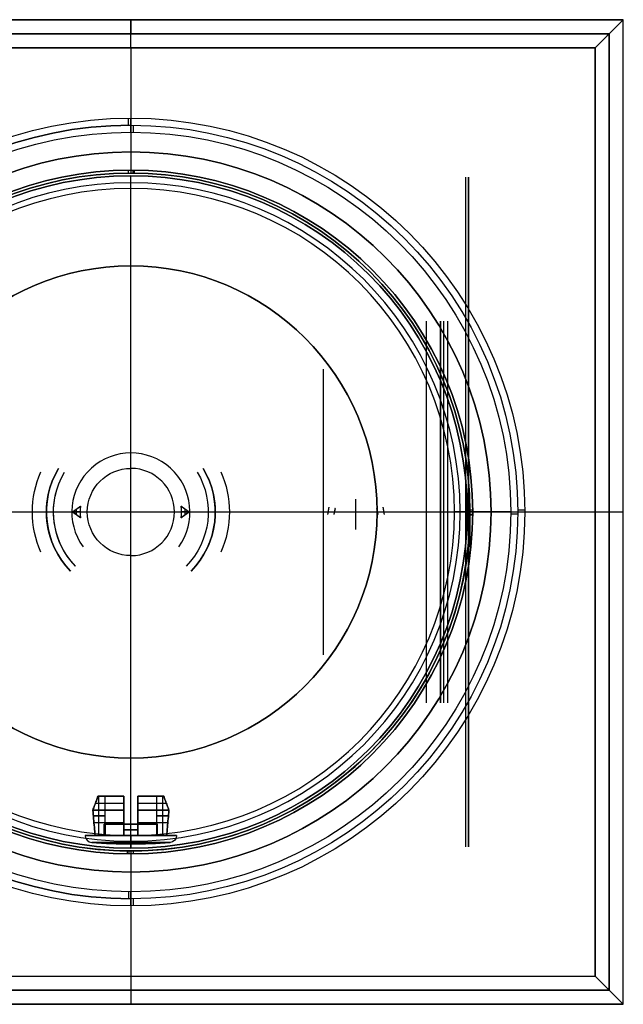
# Model space of a CAD drawing. Header units: centimetres. Extents: x -13.3 to 11.8, y -20.4 to 19.5.
# Tile 17 of 17: x 7.5 to 11.8, y -3.5 to 3.5. Entities that reach past the tile are written whole.
import ezdxf

# ---------------------------------------------------------------- set-up
doc = ezdxf.new("R2010")
doc.units = ezdxf.units.CM
doc.layers.add('Default', color=7, linetype='Continuous', true_color=0x000000)

# ---------------------------------------------------------------- blocks, each defined once
blk = doc.blocks.new('4054CRO_AF2')
at = {"layer": 'Default'}
for p, q in [((-23.4, 51), (-17.5, 51)), ((0, 51, 23.4), (0, 51, 17.5)), ((0, 51, -17.5), (0, 51, -23.4)), ((0, 50, -17.5), (0, 51, -17.5)), ((0, 50, 17.5), (0, 51, 17.5)), ((0, 51, -23.4), (0, 50.5, -23.9)), ((0, 51, 23.4), (0, 50.5, 23.9)), ((0, 37.79999960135, 23.9), (0, 50.5, 23.9)), ((0, 37.79999960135, -23.9), (0, 50.5, -23.9)), ((17.5, 51), (23.4, 51)), ((-23, 50), (-17.5, 50)), ((0, 50, 23), (0, 50, 17.5)), ((0, 50, -17.50000000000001), (0, 50, -23)), ((0, 37.79999960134, -23), (0, 50, -23)), ((0, 37.79999960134, 23), (0, 50, 23)), ((17.50000000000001, 50), (23, 50)), ((-23, 37.79999959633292), (-23.9, 37.79999959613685)), ((0, 37.79999960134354, 23.9), (0, 37.79999960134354, 23)), ((0, 37.79999960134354, -23), (0, 37.79999960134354, -23.90000000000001)), ((23.90000000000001, 37.79999960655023), (23, 37.79999960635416))]:
    blk.add_line(p, q, dxfattribs=at)
at = {"layer": 'Default', "extrusion": (0, -1, 0)}
for centre, radius, start, end in [((0, 0, -50.5), 23.9, 0, 180), ((0, 0, -50.5), 23.9, 180, 0), ((0, 0, -51), 17.5, 180, 0), ((0, 0, -51), 17.5, 7.016709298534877e-15, 180), ((-1.77635683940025e-15, 0, -37.79999960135), 23.9, 7.016709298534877e-15, 180), ((1.77635683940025e-15, 0, -37.79999960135), 23.9, 180, 0)]:
    blk.add_arc(centre, radius, start, end, dxfattribs=at)
at = {"layer": 'Default', "extrusion": (0, 1, 0)}
for centre, radius, start, end in [((1.77635683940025e-15, 0, 51), 23.4, 180, 0), ((-1.77635683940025e-15, 0, 51), 23.4, 7.016709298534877e-15, 180), ((0, 0, 50.5), 17.5, 180, 0), ((0, 0, 50.5), 17.5, 0, 180), ((0, 0, 50), 23, 180, 0), ((0, 0, 50), 23, 0, 180), ((0, 0, 50), 17.5, 180, 0), ((0, 0, 50), 17.5, 0, 180), ((0, 0, 44.149999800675), 23.9, 0, 180), ((0, 0, 44.149999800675), 23.9, 180, 0), ((0, 0, 43.89999980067), 23, 180, 0), ((0, 0, 43.89999980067), 23, 0, 180), ((0, 0, 37.79999960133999), 23, 180, 0), ((0, 0, 37.79999960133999), 23, 7.016709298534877e-15, 180)]:
    blk.add_arc(centre, radius, start, end, dxfattribs=at)
at = {"layer": 'Default'}
for points in [[(-23.9, 50.5), (-23.65, 50.75), (-23.4, 51)], [(-23.9, 50.5), (-23.9, 44.149999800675), (-23.9, 37.79999960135)], [(-17.5, 50), (-17.5, 50.5), (-17.5, 51)], [(17.5, 51), (17.5, 50.5), (17.5, 50)], [(23.4, 51), (23.65, 50.75), (23.9, 50.5)], [(23.9, 37.79999960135), (23.9, 44.149999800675), (23.9, 50.5)], [(-23, 37.79999960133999), (-23, 43.89999980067), (-23, 50)], [(23, 50), (23, 43.89999980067), (23, 37.79999960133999)]]:
    blk.add_open_spline(points, degree=2, dxfattribs=at)
blk = doc.blocks.new('A1804_AF2_ASM')
at = {"layer": 'Default', "rotation": 90}
blk.add_blockref('4054CRO_AF2', (-11.60000039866, 0), dxfattribs=at)
blk = doc.blocks.new('4322F48CRO_AF0')
at = {"layer": 'Default'}
for p, q in [((35, 35, 2.5), (-35, 35, 2.5)), ((0, 35), (0, 34)), ((0, 35), (0, 35, 5)), ((35, -35, 2.5), (35, 35, 2.5)), ((34, 34, 2.5), (-34, 34, 2.5)), ((0, 34), (0, 34, 5)), ((34, -34, 2.5), (34, 34, 2.5)), ((0, 33, 7), (0, 24.3, 7)), ((0, 33, 6), (0, 28, 6)), ((0, 27, 2), (0, 24.3, 2)), ((0, 25.6, 6), (0, 24.30000000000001, 6)), ((0, 25.6, 3.5), (0, 24.3, 3.5)), ((0, 24.1, 6.8), (0, 24.1, 6.2)), ((24.1, 0, 3.3), (24.1, 0, 2.2)), ((24.3, 0, 7), (33, 0, 7)), ((24.30000000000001, 0, 6), (25.6, 0, 6)), ((25.6, 0, 3.5), (24.3, 0, 3.5)), ((27, 0, 2), (24.3, 0, 2)), ((25.6, 0, 6), (25.6, 0, 3.5)), ((27.5, 0, 5.5), (27.5, 0, 2.5)), ((28, 0, 6), (33, 0, 6)), ((34.00000000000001, 0), (35.00000000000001, 0)), ((34, 0), (34, 0, 5)), ((35, 0), (35, 0, 5)), ((0, -24.1, 6.8), (0, -24.1, 6.2)), ((0, -24.3, 7), (0, -33, 7)), ((0, -24.3, 6), (0, -25.6, 6)), ((0, -24.3, 3.5), (0, -25.60000000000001, 3.5)), ((0, -24.3, 2), (0, -27, 2)), ((0, -28, 6), (0, -33, 6)), ((-34, -34, 2.5), (34, -34, 2.5)), ((0, -34.00000000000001), (0, -35.00000000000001)), ((0, -34), (0, -34, 5)), ((-35, -35, 2.5), (35, -35, 2.5)), ((0, -35), (0, -35, 5))]:
    blk.add_line(p, q, dxfattribs=at)
at = {"layer": 'Default', "extrusion": (-1, 0, 0)}
for centre, radius, start, end in [((-33, 5), 2, 90, 180), ((-33, 5), 1, 90, 180), ((-28, 5.5), 0.5, 0, 90), ((-24.3, 2.199999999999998), 0.2000000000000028, 270.000000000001, 5.088887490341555e-13), ((24.3, 2.199999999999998), 0.2000000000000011, 179.9999999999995, 269.999999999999), ((28, 5.5), 0.5, 90, 180)]:
    blk.add_arc(centre, radius, start, end, dxfattribs=at)
at = {"layer": 'Default', "extrusion": (0, 0, -1)}
for centre, radius, start, end in [((0, 0, -6), 28, 270, 90), ((0, 0, -6), 28, 90, 270), ((0, 0, -5.5), 27.5, 270, 90), ((0, 0, -4), 27.5, 270, 89.99999999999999), ((0, 0, -2.5), 27.5, 90.00000000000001, 270), ((0, 0, -5.5), 27.5, 90, 270), ((0, 0, -4), 27.5, 90, 270), ((0, 0, -2), 27, 270, 90), ((0, 0, -2), 27, 90.00000000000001, 270), ((0, 0, -4.75), 25.6, 270, 89.99999999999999), ((0, 0, -4.75), 25.6, 90, 270), ((1.427736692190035e-58, 1.121038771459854e-44, -7), 24.3, 7.016709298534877e-15, 180), ((-5.215074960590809e-31, 1.242455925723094e-29, -5.999999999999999), 24.3, 0, 180), ((-2.242077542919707e-44, -6.776286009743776e-58, -2), 24.3, 270, 90), ((1.032865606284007e-61, 0, -6.8), 24.1, 7.016709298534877e-15, 180), ((0, 0, -3.3), 24.1, 270, 90), ((0, 0, -6.5), 24.1, 0, 180), ((0, 0, -2.75), 24.1, 270, 89.99999999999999), ((2.242077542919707e-44, 2.560911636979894e-58, -2), 24.3, 90.00000000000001, 270), ((0, 0, -3.3), 24.1, 90.00000000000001, 270), ((0, 0, -2.75), 24.1, 90, 270), ((-8.614906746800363e-59, -5.605193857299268e-45, -7), 24.3, 180, 1.321621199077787e-44), ((-4.810139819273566e-31, 8.67746995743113e-30, -5.999999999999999), 24.3, 180, 359.9999999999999), ((0, 0, -6.8), 24.1, 180, 0), ((0, 0, -6.5), 24.1, 180, 0)]:
    blk.add_arc(centre, radius, start, end, dxfattribs=at)
at = {"layer": 'Default'}
for centre, radius, start, end in [((0, 0, 2.5), 27.5, 90, 270), ((0, 0, 3.5), 25.6, 90, 270), ((0, 0, 6), 25.6, 90.00000000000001, 270), ((0, 0, 6), 25.6, 270, 90), ((0, 0, 3.5), 25.6, 270, 90), ((-9.183549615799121e-41, 6.606293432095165e-51, 3.5), 24.3, 90.00000000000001, 270), ((-2.033682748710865e-31, 1.183291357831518e-29, 6.2), 24.1, 3.947785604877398e-14, 180), ((0, 2.582164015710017e-62, 2.2), 24.1, 90.00000000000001, 270), ((0, -6.749128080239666e-51, 3.5), 24.3, 270, 90), ((0, -1.032865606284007e-61, 2.2), 24.1, 270, 90), ((-1.69483077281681e-31, -1.424880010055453e-29, 6.2), 24.1, 180, 2.544443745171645e-14)]:
    blk.add_arc(centre, radius, start, end, dxfattribs=at)
at = {"layer": 'Default', "extrusion": (-0.9999825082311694, -0.005914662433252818, 0)}
blk.add_arc((-28, 5.5), 0.5, 0, 90, dxfattribs=at)
at = {"layer": 'Default', "extrusion": (1, 0, 0)}
for centre, radius, start, end in [((27, 2.5), 0.5, 270, 0), ((24.3, 3.300000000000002), 0.1999999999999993, 90, 180.0000000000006), ((-24.3, 3.300000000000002), 0.1999999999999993, 359.9999999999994, 90), ((-27, 2.5), 0.5, 180, 270), ((-33, 5), 1, 90, 180), ((-33, 5), 2, 90, 180)]:
    blk.add_arc(centre, radius, start, end, dxfattribs=at)
at = {"layer": 'Default', "extrusion": (-0.999983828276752, 0.005687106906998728, 0)}
blk.add_arc((-27.00000000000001, 2.5), 0.5, 180, 270, dxfattribs=at)
at = {"layer": 'Default', "extrusion": (-0.9999772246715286, -0.006749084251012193, 0)}
blk.add_arc((-24.3, 6.8), 0.2, 0, 90, dxfattribs=at)
at = {"layer": 'Default', "extrusion": (-0.9999789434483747, 0.006489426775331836, 0)}
blk.add_arc((-24.3, 3.3), 0.2, 0, 90, dxfattribs=at)
at = {"layer": 'Default', "extrusion": (-0.9999540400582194, 0.009587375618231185, 0)}
for centre in [(-24.3, 6.2), (-24.3, 2.2)]:
    blk.add_arc(centre, 0.2, 270, 0, dxfattribs=at)
at = {"layer": 'Default', "extrusion": (-0.006749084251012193, 0.9999772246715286, 0)}
blk.add_arc((-24.3, 6.8), 0.2, 0, 90, dxfattribs=at)
at = {"layer": 'Default', "extrusion": (0, 1, 0)}
for centre, radius, start, end in [((-24.3, 6.199999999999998), 0.2000000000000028, 270.000000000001, 5.088887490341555e-13), ((-33, 5), 2, 90, 180), ((-24.3, 6.800000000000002), 0.2000000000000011, 359.9999999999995, 89.99999999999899), ((-33, 5), 1, 90, 180)]:
    blk.add_arc(centre, radius, start, end, dxfattribs=at)
at = {"layer": 'Default', "extrusion": (-0.005914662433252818, 0.9999825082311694, 0)}
blk.add_arc((-28, 5.5), 0.5, 0, 90, dxfattribs=at)
at = {"layer": 'Default', "extrusion": (0.009587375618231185, 0.9999540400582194, 0)}
for centre in [(-24.3, 2.2), (-24.3, 6.2)]:
    blk.add_arc(centre, 0.2, 270, 0, dxfattribs=at)
at = {"layer": 'Default', "extrusion": (0.006489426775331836, 0.9999789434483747, 0)}
blk.add_arc((-24.3, 3.3), 0.2, 0, 90, dxfattribs=at)
at = {"layer": 'Default', "extrusion": (0.005687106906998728, 0.999983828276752, 0)}
blk.add_arc((-27.00000000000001, 2.5), 0.5, 180, 270, dxfattribs=at)
at = {"layer": 'Default', "extrusion": (0.9999540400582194, -0.009587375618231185, 0)}
for centre in [(-24.3, 2.2), (-24.3, 6.2)]:
    blk.add_arc(centre, 0.2, 270, 0, dxfattribs=at)
at = {"layer": 'Default', "extrusion": (0.9999789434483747, -0.006489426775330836, 0)}
blk.add_arc((-24.3, 3.3), 0.2, 0, 90, dxfattribs=at)
at = {"layer": 'Default', "extrusion": (0.9999772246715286, 0.006749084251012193, 0)}
blk.add_arc((-24.3, 6.8), 0.2, 0, 90, dxfattribs=at)
at = {"layer": 'Default', "extrusion": (0.999983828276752, -0.005687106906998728, 0)}
blk.add_arc((-27.00000000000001, 2.5), 0.5, 180, 270, dxfattribs=at)
at = {"layer": 'Default', "extrusion": (0.9999825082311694, 0.005914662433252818, 0)}
blk.add_arc((-28, 5.5), 0.5, 0, 90, dxfattribs=at)
at = {"layer": 'Default'}
for points, degree in [([(35, 35), (0, 35), (-35, 35)], 2), ([(-35, 35, 5), (0, 35, 5), (35, 35, 5)], 2), ([(33, 33, 7), (33.18545766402, 33.18545766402, 7), (33.53695488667, 33.53695488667, 6.948482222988), (33.98605833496, 33.98605833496, 6.761238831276), (34.36133848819, 34.36133848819, 6.488207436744), (34.65256787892, 34.65256787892, 6.154373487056), (34.85921671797, 34.85921671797, 5.775784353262), (34.97572108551, 34.97572108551, 5.386014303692), (35, 35, 5.126600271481), (35, 35, 5)], 3), ([(35, -35), (35, 0), (35, 35)], 2), ([(35, 35, 5), (35, 35, 2.5), (35, 35)], 2), ([(35, -35, 5), (35, 0, 5), (35, 35, 5)], 2), ([(-34, 34), (0, 34), (34, 34)], 2), ([(34, 34, 5), (0, 34, 5), (-34, 34, 5)], 2), ([(33, 33, 6), (33.1025825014, 33.1025825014, 6), (33.29710109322, 33.29710109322, 5.968420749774), (33.54311762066, 33.54311762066, 5.85364227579), (33.74640702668, 33.74640702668, 5.682331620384), (33.89401598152, 33.89401598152, 5.47155696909), (33.98235102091, 33.98235102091, 5.234807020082), (34, 34, 5.076994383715), (34, 34, 5)], 3), ([(34, 34), (34, 0), (34, -34)], 2), ([(34, -34, 5), (34, 0, 5), (34, 34, 5)], 2), ([(34, 34), (34, 34, 2.5), (34, 34, 5)], 2), ([(-33, 33, 7), (0, 33, 7), (33, 33, 7)], 2), ([(33, 33, 6), (0, 33, 6), (-33, 33, 6)], 2), ([(33, 33, 7), (33, 0, 7), (33, -33, 7)], 2), ([(33, -33, 6), (33, 0, 6), (33, 33, 6)], 2), ([(0, 27.5, 2.5), (0, 27.5, 4), (0, 27.5, 5.5)], 2), ([(0, 25.6, 3.5), (0, 25.6, 4.75), (0, 25.6, 6)], 2), ([(-1.577721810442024e-30, 24.1, 2.2), (-7.888609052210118e-31, 24.1, 2.75), (0, 24.1, 3.3)], 2), ([(24.1, 1.2916099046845e-14, 6.2), (24.1, 6.458049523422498e-15, 6.5), (24.1, 0, 6.8)], 2), ([(0, -24.1, 3.3), (1.577721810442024e-30, -24.1, 2.75), (3.155443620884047e-30, -24.1, 2.2)], 2), ([(0, -25.6, 6), (0, -25.6, 4.75), (0, -25.6, 3.5)], 2), ([(0, -27.5, 5.5), (0, -27.5, 4), (0, -27.5, 2.5)], 2), ([(-33, -33, 7), (0, -33, 7), (33, -33, 7)], 2), ([(-33, -33, 6), (0, -33, 6), (33, -33, 6)], 2), ([(33, -33, 6), (33.1025825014, -33.1025825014, 6), (33.29710109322, -33.29710109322, 5.968420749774), (33.54311762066, -33.54311762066, 5.85364227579), (33.74640702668, -33.74640702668, 5.682331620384), (33.89401598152, -33.89401598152, 5.47155696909), (33.98235102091, -33.98235102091, 5.234807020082), (34, -34, 5.076994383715), (34, -34, 5)], 3), ([(33, -33, 7), (33.18545766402, -33.18545766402, 7), (33.53695488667, -33.53695488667, 6.948482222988), (33.98605833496, -33.98605833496, 6.761238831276), (34.36133848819, -34.36133848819, 6.488207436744), (34.65256787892, -34.65256787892, 6.154373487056), (34.85921671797, -34.85921671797, 5.775784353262), (34.97572108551, -34.97572108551, 5.386014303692), (35, -35, 5.126600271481), (35, -35, 5)], 3), ([(34, -34), (0, -34), (-34, -34)], 2), ([(34, -34, 5), (0, -34, 5), (-34, -34, 5)], 2), ([(34, -34, 5), (34, -34, 2.5), (34, -34)], 2), ([(-35, -35), (0, -35), (35, -35)], 2), ([(35, -35, 5), (0, -35, 5), (-35, -35, 5)], 2), ([(35, -35), (35, -35, 2.5), (35, -35, 5)], 2)]:
    blk.add_open_spline(points, degree=degree, dxfattribs=at)
blk = doc.blocks.new('4804Z9')
at = {"layer": 'Default'}
for p, q in [((-23.8, 40), (23.80000000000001, 40)), ((0, 40, 23.8), (0, 40, -23.80000000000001)), ((-3.1, 38), (3.1, 38)), ((0, 38, 3.1), (0, 38, -3.1)), ((6.999999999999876, 38), (14.02836868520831, 38)), ((13.6955387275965, 38, 10.16000482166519), (13.6955387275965, 38, -10.16000482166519)), ((16.0000000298, 38, 1.25), (16.0000000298, 38, -0.9166669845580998)), ((17.97163131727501, 38), (21, 38)), ((-3.599999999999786, 37.5), (-4.15, 37.5)), ((-3.862870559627, 37.5, 0.2086117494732), (-3.862870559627, 37.5, -0.2086117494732)), ((4.15, 37.5), (3.599999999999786, 37.5)), ((3.862870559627, 37.5, 0.2086117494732), (3.862870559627, 37.5, -0.2086117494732)), ((14, 37.75, 0.1666660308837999), (14.08510638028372, 37.75, -0.3333339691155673)), ((14.5106382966, 37.75, -0.25), (14.42553192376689, 37.75, 0.1666660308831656)), ((17.57446813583, 37.75, 0.1666660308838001), (17.48936176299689, 37.75, -0.249999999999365)), ((17.91489362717, 37.75, -0.3333339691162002), (18.00000000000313, 37.75, 0.1666660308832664)), ((-6, 37), (-6, 26)), ((6, 37), (6, 26)), ((-4.15, 31.525), (-3.575741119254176, 31.525, -0.4172234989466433)), ((-3.575741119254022, 31.525, 0.4172234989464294), (-4.149999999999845, 31.525)), ((4.15, 31.525), (3.575741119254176, 31.525, 0.4172234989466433)), ((3.575741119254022, 31.525, -0.4172234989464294), (4.149999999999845, 31.525)), ((-4.15, 25.55), (-4.199999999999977, 25.50000000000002)), ((4.15, 25.55), (4.199999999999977, 25.50000000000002)), ((24, 20, 23.8), (24, 20, -23.799999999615)), ((22, 18.75, 13.56465996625), (22, 18.75, -13.56465997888)), ((24.05, 10.75, -0.05319148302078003), (24.05, 10.54166686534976, 0.05319148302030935)), ((24.1, 8.3541665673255), (24.1, 10.645833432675)), ((24.1, 9.5, -0.1595744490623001), (24.1, 9.5, 0.2659574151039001)), ((24.05, 8.458333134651, 0.05319148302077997), (24.05, 8.249999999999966, -0.05319148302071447)), ((24.05, 5.75, -0.3723403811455), (24.05, 5.75, 2.5)), ((24.1, 5.125), (24.1, 5.75)), ((24.05, 5.125, 2.5), (24.05, 2.62500000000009, -0.3723403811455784)), ((24.05, 3.354166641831, -0.3723403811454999), (24.05, 5.124999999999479, 1.648936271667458)), ((24.05, 5.125, 1.648936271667), (24.05, 5.125, -0.3723403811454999)), ((24, 4.2395833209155, 0.6382979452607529), (24, 4.2395833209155, -0.3723403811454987)), ((24.1, 2.949074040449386), (24.1, 3.680372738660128)), ((22.24999999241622, 0.2500000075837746, 13.56465996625), (22.24999999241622, 0.2500000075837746, -13.564660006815)), ((22.499999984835, 0), (23.8, 0))]:
    blk.add_line(p, q, dxfattribs=at)
at = {"layer": 'Default', "extrusion": (0, 0, -1)}
for centre, radius in [((-23.8, 39.8), 0.2000000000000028), ((-21, 37), 1)]:
    blk.add_arc(centre, radius, 90, 180, dxfattribs=at)
at = {"layer": 'Default', "extrusion": (0, -1, 0)}
for centre, radius, start, end in [((-1.334043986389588e-12, -5.498401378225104e-16, -38), 6.999999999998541, 155.9248324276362, 204.0751675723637), ((0, 0, -38), 3.1, 90.00000000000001, 270), ((1.334043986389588e-12, 5.498401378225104e-16, -38), 6.999999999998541, 335.9248324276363, 24.07516757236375), ((-1.268984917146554e-13, 2.220446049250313e-16, -37), 5.999999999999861, 156.1684488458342, 203.8315511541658), ((1.268984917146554e-13, -2.220446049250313e-16, -37), 5.999999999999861, 336.1684488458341, 23.83155115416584), ((0, 0, -31.5), 6, 135.5846914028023, 211.0027191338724), ((0, 0, -31.5), 6, 328.9972808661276, 44.41530859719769), ((-8.837375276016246e-14, -9.847678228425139e-14, -25.5), 5.499999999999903, 135.5846914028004, 211.0027191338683), ((0, 0, -25.5), 5.5, 135.5846914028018, 194.3703992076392), ((-4.058975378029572e-13, -5.79591930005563e-13, -25.5), 5.500000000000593, 328.9972808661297, 44.41530859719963)]:
    blk.add_arc(centre, radius, start, end, dxfattribs=at)
at = {"layer": 'Default', "extrusion": (0, 1, 0)}
for centre, radius, start, end in [((0, 0, 38), 3.1, 90, 270), ((3.169109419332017e-11, -2.775557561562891e-17, 37.5), 3.599999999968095, 353.3447260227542, 6.655273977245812), ((-3.169109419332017e-11, 2.775557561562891e-17, 37.5), 3.599999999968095, 173.3447260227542, 186.6552739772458), ((1.62980740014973e-13, 3.044786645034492e-13, 26), 5.999999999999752, 328.9972808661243, 44.41530859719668), ((-1.572075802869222e-13, 3.044231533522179e-13, 26), 5.999999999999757, 135.5846914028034, 211.0027191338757), ((0, 4.352074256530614e-14, 25.5), 4.199999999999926, 144.0000000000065, 35.99999999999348)]:
    blk.add_arc(centre, radius, start, end, dxfattribs=at)
at = {"layer": 'Default'}
for points, degree in [([(23.8, 40, 23.8), (23.8, 40), (23.8, 40, -23.8)], 2), ([(24, 39.8, 23.8), (24, 39.8), (24, 39.8, -23.8)], 2), ([(14, 38, 0.1666660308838), (14.04255319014, 38, -0.08333396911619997), (14.08510638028, 38, -0.3333339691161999)], 2), ([(14.5106382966, 38, -0.25), (14.468085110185, 38, -0.0416669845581), (14.42553192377, 38, 0.1666660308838)], 2), ([(17.57446813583, 38, 0.1666660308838), (17.531914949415, 38, -0.0416669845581), (17.489361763, 38, -0.25)], 2), ([(17.91489362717, 38, -0.3333339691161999), (17.957446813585, 38, -0.08333396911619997), (18, 38, 0.1666660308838)], 2), ([(21, 38, 13.56465996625), (21, 38), (21, 38, -13.56465996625)], 2), ([(-4.15, 37.5), (-3.862870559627, 37.5, -0.2086117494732), (-3.575741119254, 37.5, -0.4172234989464)], 2), ([(-4.15, 25.55), (-4.15, 31.525), (-4.15, 37.5)], 2), ([(-3.575741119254, 37.5, 0.4172234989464), (-3.862870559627, 37.5, 0.2086117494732), (-4.15, 37.5)], 2), ([(4.15, 37.5), (3.862870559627, 37.5, 0.2086117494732), (3.575741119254, 37.5, 0.4172234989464)], 2), ([(3.575741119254, 37.5, -0.4172234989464), (3.862870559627, 37.5, -0.2086117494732), (4.15, 37.5)], 2), ([(4.15, 25.55), (4.15, 31.525), (4.15, 37.5)], 2), ([(14, 37.5, 0.1666660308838), (14.04255319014, 37.5, -0.08333396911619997), (14.08510638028, 37.5, -0.3333339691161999)], 2), ([(14.5106382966, 37.5, -0.25), (14.468085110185, 37.5, -0.0416669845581), (14.42553192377, 37.5, 0.1666660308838)], 2), ([(17.57446813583, 37.5, 0.1666660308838), (17.531914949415, 37.5, -0.0416669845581), (17.489361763, 37.5, -0.25)], 2), ([(17.91489362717, 37.5, -0.3333339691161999), (17.957446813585, 37.5, -0.08333396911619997), (18, 37.5, 0.1666660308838)], 2), ([(22, 37, -13.56465996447), (22, 37), (22, 37, 13.56465996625)], 2), ([(-4.15, 25.55), (-4.08349572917, 25.61650427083, -0.04831818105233), (-3.95232927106, 25.7459835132, -0.1436161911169), (-3.761004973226, 25.92939601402, -0.2826214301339), (-3.63692901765, 26.0443766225, -0.3727678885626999), (-3.575741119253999, 26.1, -0.4172234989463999)], 3), ([(-3.575741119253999, 26.1, 0.4172234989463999), (-3.63685527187, 26.04444366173, 0.3728214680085), (-3.760834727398, 25.92955583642, 0.2827451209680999), (-3.952150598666, 25.74615816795, 0.1437460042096), (-4.083419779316, 25.61658022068, 0.04837336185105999), (-4.15, 25.55)], 3), ([(4.15, 25.55), (4.08349572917, 25.61650427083, 0.04831818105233), (3.95232927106, 25.7459835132, 0.1436161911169), (3.761004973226, 25.92939601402, 0.2826214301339), (3.63692901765, 26.0443766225, 0.3727678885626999), (3.575741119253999, 26.1, 0.4172234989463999)], 3), ([(3.575741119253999, 26.1, -0.4172234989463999), (3.63685527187, 26.04444366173, -0.3728214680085), (3.760834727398, 25.92955583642, -0.2827451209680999), (3.952150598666, 25.74615816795, -0.1437460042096), (4.083419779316, 25.61658022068, -0.04837336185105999), (4.15, 25.55)], 3), ([(24, 10.54166686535, 0.05319148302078), (24, 10.645833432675), (24, 10.75, -0.05319148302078)], 2), ([(24.1, 10.75, -0.05319148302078), (24.1, 10.645833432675), (24.1, 10.54166686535, 0.05319148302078)], 2), ([(24, 8.25, -0.05319148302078), (24, 8.3541665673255), (24, 8.458333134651, 0.05319148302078)], 2), ([(24.1, 8.458333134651, 0.05319148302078), (24.1, 8.3541665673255), (24.1, 8.25, -0.05319148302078)], 2), ([(24, 5.75, 2.5), (24, 5.75, 1.06382980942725), (24, 5.75, -0.3723403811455)], 2), ([(24.1, 5.75, 2.5), (24.1, 5.75, 1.06382980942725), (24.1, 5.75, -0.3723403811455)], 2), ([(24, 5.125, -0.3723403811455), (24, 5.125, 0.63829794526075), (24, 5.125, 1.648936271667)], 2), ([(24, 2.625, -0.3723403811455), (24, 3.875, 1.06382980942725), (24, 5.125, 2.5)], 2), ([(24, 5.125, 1.648936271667), (24, 4.2395833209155, 0.63829794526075), (24, 3.354166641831, -0.3723403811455)], 2), ([(24.1, 2.625, -0.3723403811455), (24.1, 3.875, 1.06382980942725), (24.1, 5.125, 2.5)], 2), ([(24.1, 5.125, 1.648936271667), (24.1, 5.125, 0.63829794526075), (24.1, 5.125, -0.3723403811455)], 2), ([(24.1, 3.354166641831, -0.3723403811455), (24.1, 4.2395833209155, 0.63829794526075), (24.1, 5.125, 1.648936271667)], 2), ([(22, 0.5, 13.56465996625), (21.999999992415, 0.5000000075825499, -1.35200002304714e-08), (21.99999998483, 0.5000000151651, -13.56465999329)], 2), ([(22.49999996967, 3.033028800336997e-08, -13.56466002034), (22.499999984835, 1.516514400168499e-08, -2.704500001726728e-08), (22.5, 0, 13.56465996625)], 2), ([(23.8, 0, 23.8), (23.8, 0), (23.8, 0, -23.8)], 2), ([(24, 0.2, -23.79999999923), (24, 0.2), (24, 0.2, 23.8)], 2)]:
    blk.add_open_spline(points, degree=degree, dxfattribs=at)
blk = doc.blocks.new('4804ZMON_ASM22')
at = {"layer": 'Default'}
blk.add_blockref('4804Z9', (0, 0), dxfattribs=at)
blk = doc.blocks.new('7384_BOTTONE_CROMATO_D_5_545678')
at = {"layer": 'Default'}
for p, q in [((-3.25, 2.8), (-1.899999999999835, 2.8)), ((-2.26859686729, 2.8, -0.5), (-2.26859686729, -1.110223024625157e-16, -0.5)), ((-2.26859686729, 2.8, 0.5), (-2.26859686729, -1.110223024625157e-16, 0.5)), ((-1.9, 2.8), (-1.9, 2)), ((-0.5, 2.8, -2.26859686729), (-0.5, -1.110223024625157e-16, -2.26859686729)), ((-0.5, 2.8, 2.26859686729), (-0.5, -1.110223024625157e-16, 2.26859686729)), ((0, 2.8, 3.25), (0, 2.8, 1.899999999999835)), ((0, 2.8, -1.899999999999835), (0, 2.8, -3.25)), ((0, 2.8, 1.9), (0, 2, 1.9)), ((0, 2.8, -1.9), (0, 2, -1.9)), ((0.5, 2.8, 2.26859686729), (0.5, -1.110223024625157e-16, 2.26859686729)), ((0.5, 2.8, -2.26859686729), (0.5, -1.110223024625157e-16, -2.26859686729)), ((1.899999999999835, 2.8), (3.25, 2.8)), ((1.9, 2.8), (1.9, 2)), ((2.26859686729, 2.8, 0.5), (2.26859686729, -1.110223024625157e-16, 0.5)), ((2.26859686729, 2.8, -0.5), (2.26859686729, -1.110223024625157e-16, -0.5)), ((-2.668566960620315, 1.4, -0.5), (-1.833030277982, 1.4, -0.5)), ((-1.833030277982, 1.4, 0.5), (-2.668566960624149, 1.4, 0.5)), ((-1.899999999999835, 2), (1.899999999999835, 2)), ((-0.5, 1.4, -1.833030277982), (-0.5, 1.4, -2.66856696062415)), ((-0.5, 1.4, 2.668566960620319), (-0.5, 1.4, 1.833030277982)), ((0, 2, 1.899999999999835), (0, 2, -1.899999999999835)), ((0.5, 1.4, 1.833030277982), (0.5, 1.4, 2.668566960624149)), ((0.5, 1.4, -2.668566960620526), (0.5, 1.4, -1.833030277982)), ((2.668566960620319, 1.4, 0.5), (1.833030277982, 1.4, 0.5)), ((1.833030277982, 1.4, -0.5), (2.668566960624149, 1.4, -0.5)), ((-1.920049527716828, 0, -1.4165266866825), (-1.2662749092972, 0, -1.4165266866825)), ((-1.920049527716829, 0, 1.4165266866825), (-1.2662749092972, 0, 1.4165266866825)), ((-1.4165266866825, 0, -1.2662749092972), (-1.4165266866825, 0, -1.920049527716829)), ((-1.4165266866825, 0, 1.920049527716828), (-1.4165266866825, 0, 1.2662749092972)), ((1.2662749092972, 0, 1.4165266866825), (1.920049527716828, 0, 1.4165266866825)), ((1.2662749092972, 0, -1.4165266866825), (1.920049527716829, 0, -1.4165266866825)), ((1.4165266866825, 0, 1.920049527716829), (1.4165266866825, 0, 1.2662749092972)), ((1.4165266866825, 0, -1.2662749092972), (1.4165266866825, 0, -1.920049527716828))]:
    blk.add_line(p, q, dxfattribs=at)
at = {"layer": 'Default', "extrusion": (0, 0, -1)}
blk.add_arc((2.749999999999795, 2.799999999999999), 0.5000000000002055, 0, 85.8348694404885, dxfattribs=at)
at = {"layer": 'Default', "extrusion": (0, 1, 0)}
for centre, radius, start, end in [((0, 0, 2.8), 3.25, 180, 0), ((0, 0, 2.8), 3.25, 7.016709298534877e-15, 180), ((0, 0, 3.298679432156), 2.786315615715, 7.016709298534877e-15, 180), ((0, 0, 3.298679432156), 2.786315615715, 180, 0), ((4.512168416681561e-12, -7.030066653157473e-16, 2), 1.899999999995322, 344.7424767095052, 15.25752329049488), ((8.067713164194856e-13, -8.063827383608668e-13, 2), 1.899999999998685, 285.257523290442, 344.742476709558), ((8.063827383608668e-13, 8.067713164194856e-13, 2), 1.899999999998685, 15.25752329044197, 74.742476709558), ((7.030066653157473e-16, 4.512168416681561e-12, 2), 1.899999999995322, 74.74247670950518, 105.2575232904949), ((-7.030066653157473e-16, -4.512168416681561e-12, 2), 1.899999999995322, 254.7424767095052, 285.2575232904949), ((-8.067713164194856e-13, 8.063827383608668e-13, 2), 1.899999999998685, 105.257523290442, 164.742476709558), ((-8.063827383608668e-13, -8.067713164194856e-13, 2), 1.899999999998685, 195.257523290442, 254.742476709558), ((-4.512168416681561e-12, 7.030066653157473e-16, 2), 1.899999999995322, 164.7424767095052, 195.2575232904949), ((-1.48769885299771e-14, 1.48769885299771e-14, 1), 2.750000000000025, 280.4756816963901, 349.5243183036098), ((-1.48769885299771e-14, -1.48769885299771e-14, 1), 2.750000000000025, 10.47568169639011, 79.52431830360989), ((0, 0, 1), 1.9, 285.2575232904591, 344.7424767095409), ((0, 0, 1), 1.9, 15.25752329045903, 74.74247670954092), ((1.48769885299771e-14, -1.48769885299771e-14, 1), 2.750000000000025, 100.4756816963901, 169.5243183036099), ((1.48769885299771e-14, 1.48769885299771e-14, 1), 2.750000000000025, 190.4756816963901, 259.5243183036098), ((0, 0, 1), 1.9, 105.257523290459, 164.7424767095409), ((0, 0, 1), 1.9, 195.257523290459, 254.742476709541), ((0, 0, 0.4999999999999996), 2.568014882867, 281.2270565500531, 348.7729434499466), ((-4.867217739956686e-13, 4.868883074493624e-13), 2.386029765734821, 282.0961656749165, 347.9038343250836), ((-4.868883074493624e-13, -4.867217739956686e-13), 2.386029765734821, 12.09616567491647, 77.90383432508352), ((8.06965605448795e-13, -8.071598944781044e-13), 1.899999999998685, 285.257523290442, 344.742476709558), ((8.071598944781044e-13, 8.06965605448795e-13), 1.899999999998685, 15.25752329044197, 74.74247670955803), ((0, 0, 0.4999999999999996), 2.568014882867, 191.2270565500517, 258.7729434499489), ((-8.06965605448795e-13, 8.071598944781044e-13), 1.899999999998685, 105.257523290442, 164.742476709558), ((-8.071598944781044e-13, -8.06965605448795e-13), 1.899999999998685, 195.257523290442, 254.742476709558), ((4.867217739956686e-13, -4.868883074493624e-13), 2.386029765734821, 102.0961656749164, 167.9038343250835), ((4.868883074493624e-13, 4.867217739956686e-13), 2.386029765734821, 192.0961656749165, 257.9038343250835)]:
    blk.add_arc(centre, radius, start, end, dxfattribs=at)
at = {"layer": 'Default'}
for centre, radius, start, end in [((1.627586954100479e-13, -34.96250000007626), 38.36250000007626, 90.00000000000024, 94.1651305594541), ((6.683542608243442e-14, -34.96250000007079), 38.36250000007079, 85.83486944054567, 90.0000000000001), ((2.749999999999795, 2.799999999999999), 0.5000000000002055, 0, 85.8348694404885)]:
    blk.add_arc(centre, radius, start, end, dxfattribs=at)
at = {"layer": 'Default', "extrusion": (-1, 0, 0)}
for centre, radius, start, end in [((34.9625, 0), 38.3625, 175.8348694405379, 180), ((-2.8, 2.75), 0.5, 90, 175.8348694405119)]:
    blk.add_arc(centre, radius, start, end, dxfattribs=at)
at = {"layer": 'Default', "extrusion": (1, 0, 0)}
for centre, radius, start, end in [((-34.9625, 0), 38.3625, 355.8348694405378, 0), ((2.8, -2.75), 0.5, 270, 355.834869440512)]:
    blk.add_arc(centre, radius, start, end, dxfattribs=at)
at = {"layer": 'Default', "extrusion": (0, -1, 0)}
for centre, radius, start, end in [((1.430411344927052e-12, 1.430411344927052e-12, -2.799999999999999), 2.592520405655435, 191.1198845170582, 258.8801154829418), ((1.430411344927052e-12, -1.430411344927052e-12, -2.799999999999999), 2.592520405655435, 101.1198845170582, 168.8801154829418), ((-4.513500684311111e-12, 7.030066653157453e-16, -2.799999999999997), 1.899999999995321, 164.7424767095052, 195.2575232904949), ((0, 0, -2.4), 1.9, 164.742476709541, 195.2575232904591), ((7.030066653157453e-16, 4.513500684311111e-12, -2.799999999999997), 1.899999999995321, 74.74247670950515, 105.2575232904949), ((-7.030066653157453e-16, -4.513500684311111e-12, -2.799999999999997), 1.899999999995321, 254.7424767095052, 285.2575232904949), ((0, 0, -2.4), 1.9, 74.74247670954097, 105.2575232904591), ((0, 0, -2.4), 1.9, 254.742476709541, 285.2575232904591), ((-1.430411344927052e-12, -1.430411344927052e-12, -2.799999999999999), 2.592520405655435, 11.11988451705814, 78.88011548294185), ((-1.430411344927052e-12, 1.430411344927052e-12, -2.799999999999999), 2.592520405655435, 281.1198845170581, 348.8801154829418), ((4.513500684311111e-12, -7.030066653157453e-16, -2.799999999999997), 1.899999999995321, 344.7424767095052, 15.25752329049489), ((0, 0, -2.4), 1.9, 344.7424767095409, 15.25752329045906), ((0, 0, -1.9), 2.671260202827, 190.788107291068, 259.2118927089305), ((0, 0, -1.9), 2.671260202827, 280.78810729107, 349.2118927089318)]:
    blk.add_arc(centre, radius, start, end, dxfattribs=at)
at = {"layer": 'Default'}
for points, degree in [([(-2.543847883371, 2.799999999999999, 0.5), (-2.1884390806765, 2.799999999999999, 0.5), (-1.833030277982, 2.799999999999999, 0.5)], 2), ([(-1.833030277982, 2.799999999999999, -0.5), (-2.1884390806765, 2.799999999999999, -0.4999999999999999), (-2.543847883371, 2.799999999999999, -0.4999999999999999)], 2), ([(-0.5, 2.799999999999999, 1.833030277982), (-0.4999999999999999, 2.799999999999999, 2.1884390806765), (-0.4999999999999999, 2.799999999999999, 2.543847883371)], 2), ([(-0.5, 2.799999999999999, -2.543847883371), (-0.5, 2.799999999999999, -2.1884390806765), (-0.5, 2.799999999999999, -1.833030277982)], 2), ([(0.5, 2.799999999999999, 2.543847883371), (0.5, 2.799999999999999, 2.1884390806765), (0.5, 2.799999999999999, 1.833030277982)], 2), ([(0.5, 2.799999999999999, -1.833030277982), (0.4999999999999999, 2.799999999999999, -2.1884390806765), (0.4999999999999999, 2.799999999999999, -2.543847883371)], 2), ([(2.543847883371, 2.799999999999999, -0.5), (2.1884390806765, 2.799999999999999, -0.5), (1.833030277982, 2.799999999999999, -0.5)], 2), ([(1.833030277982, 2.799999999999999, 0.5), (2.1884390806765, 2.799999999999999, 0.4999999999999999), (2.543847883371, 2.799999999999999, 0.4999999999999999)], 2), ([(-2.704163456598, 1, -0.4999999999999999), (-2.68607999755, 1.203249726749, -0.4999999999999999), (-2.650093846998, 1.607582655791, -0.4999999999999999), (-2.596656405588, 2.207576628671, -0.4999999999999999), (-2.561390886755, 2.603247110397, -0.4999999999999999), (-2.543847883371, 2.799999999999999, -0.4999999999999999)], 3), ([(-2.543847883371, 2.799999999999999, 0.5), (-2.561393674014, 2.603215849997, 0.5), (-2.596662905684, 2.207503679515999, 0.4999999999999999), (-2.650100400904, 1.607509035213, 0.4999999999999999), (-2.686082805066, 1.203218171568, 0.4999999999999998), (-2.704163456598, 1, 0.4999999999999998)], 3), ([(-1.833030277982, 2.799999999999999, -0.5), (-1.833030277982, 2.399999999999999, -0.5), (-1.833030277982, 2, -0.5)], 2), ([(-1.833030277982, 2, 0.5), (-1.833030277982, 2.399999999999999, 0.5), (-1.833030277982, 2.799999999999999, 0.5)], 2), ([(-0.5, 2.799999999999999, -2.543847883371), (-0.5, 2.603215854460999, -2.561393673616), (-0.4999999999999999, 2.207503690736, -2.596662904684), (-0.4999999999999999, 1.607509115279, -2.650100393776), (-0.4999999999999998, 1.203218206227, -2.686082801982), (-0.4999999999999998, 1, -2.704163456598)], 3), ([(-0.4999999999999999, 1, 2.704163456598), (-0.4999999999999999, 1.203249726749, 2.68607999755), (-0.4999999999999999, 1.607582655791, 2.650093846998), (-0.4999999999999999, 2.207576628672, 2.596656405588), (-0.4999999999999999, 2.603247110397, 2.561390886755), (-0.4999999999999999, 2.799999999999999, 2.543847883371)], 3), ([(-0.5, 2.799999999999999, 1.833030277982), (-0.5, 2.399999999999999, 1.833030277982), (-0.5, 2, 1.833030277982)], 2), ([(-0.5, 2, -1.833030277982), (-0.5, 2.399999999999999, -1.833030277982), (-0.5, 2.799999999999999, -1.833030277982)], 2), ([(0.5, 2, 1.833030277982), (0.5, 2.399999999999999, 1.833030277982), (0.5, 2.799999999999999, 1.833030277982)], 2), ([(0.5, 2.799999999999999, 2.543847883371), (0.5, 2.603215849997, 2.561393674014), (0.4999999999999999, 2.207503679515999, 2.596662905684), (0.4999999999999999, 1.607509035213, 2.650100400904), (0.4999999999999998, 1.203218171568, 2.686082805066), (0.4999999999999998, 1, 2.704163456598)], 3), ([(0.4999999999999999, 1, -2.704163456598), (0.4999999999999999, 1.203249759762, -2.686079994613), (0.4999999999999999, 1.607582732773, -2.650093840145), (0.4999999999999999, 2.207576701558, -2.596656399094), (0.4999999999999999, 2.603247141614, -2.561390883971), (0.4999999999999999, 2.799999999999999, -2.543847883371)], 3), ([(0.5, 2.799999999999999, -1.833030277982), (0.5, 2.399999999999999, -1.833030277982), (0.5, 2, -1.833030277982)], 2), ([(1.833030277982, 2.799999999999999, 0.5), (1.833030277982, 2.399999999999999, 0.5), (1.833030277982, 2, 0.5)], 2), ([(1.833030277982, 2, -0.5), (1.833030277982, 2.399999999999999, -0.5), (1.833030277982, 2.799999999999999, -0.5)], 2), ([(2.704163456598, 1, 0.4999999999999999), (2.68607999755, 1.203249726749, 0.4999999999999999), (2.650093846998, 1.607582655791, 0.4999999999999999), (2.596656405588, 2.207576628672, 0.4999999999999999), (2.561390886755, 2.603247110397, 0.4999999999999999), (2.543847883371, 2.799999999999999, 0.4999999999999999)], 3), ([(2.543847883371, 2.799999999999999, -0.5), (2.561393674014, 2.603215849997, -0.5), (2.596662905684, 2.207503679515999, -0.4999999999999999), (2.650100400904, 1.607509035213, -0.4999999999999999), (2.686082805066, 1.203218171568, -0.4999999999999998), (2.704163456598, 1, -0.4999999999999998)], 3), ([(-1.833030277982, 2, -0.5), (-1.833030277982, 1, -0.5), (-1.833030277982, 0, -0.5)], 2), ([(-1.833030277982, 2, 0.5), (-1.833030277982, 1, 0.5), (-1.833030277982, 0, 0.5)], 2), ([(-0.5, 2, -1.833030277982), (-0.5, 1, -1.833030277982), (-0.5, 0, -1.833030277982)], 2), ([(-0.5, 0, 1.833030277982), (-0.5, 1, 1.833030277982), (-0.5, 2, 1.833030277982)], 2), ([(0.5, 2, 1.833030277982), (0.5, 1, 1.833030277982), (0.5, 0, 1.833030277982)], 2), ([(0.5, 0, -1.833030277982), (0.5, 1, -1.833030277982), (0.5, 2, -1.833030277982)], 2), ([(1.833030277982, 2, 0.5), (1.833030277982, 1, 0.5), (1.833030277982, 0, 0.5)], 2), ([(1.833030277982, 2, -0.5), (1.833030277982, 1, -0.5), (1.833030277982, 0, -0.5)], 2), ([(-2.333053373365, 0, -0.5), (-2.372760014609, 0.106670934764, -0.5), (-2.45318674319, 0.3229744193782, -0.4999999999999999), (-2.576872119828, 0.6562803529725, -0.4999999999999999), (-2.661389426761, 0.884438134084, -0.4999999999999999), (-2.704163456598, 1, -0.4999999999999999)], 3), ([(-2.704163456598, 1, 0.4999999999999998), (-2.661426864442, 0.8845392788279, 0.4999999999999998), (-2.576959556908, 0.6565162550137, 0.4999999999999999), (-2.453272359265, 0.3232048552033, 0.4999999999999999), (-2.372796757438, 0.1067696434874, 0.5), (-2.333053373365, 0, 0.5)], 3), ([(-0.4999999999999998, 1, -2.704163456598), (-0.4999999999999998, 0.8845391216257, -2.661426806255), (-0.4999999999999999, 0.6565158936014, -2.576959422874), (-0.4999999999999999, 0.32320494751, -2.453272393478), (-0.5, 0.1067696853, -2.372796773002), (-0.5, 0, -2.333053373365)], 3), ([(-0.5, 0, 2.333053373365), (-0.5, 0.106670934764, 2.372760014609), (-0.4999999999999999, 0.3229744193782, 2.45318674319), (-0.4999999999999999, 0.6562803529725, 2.576872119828), (-0.4999999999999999, 0.884438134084, 2.661389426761), (-0.4999999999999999, 1, 2.704163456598)], 3), ([(0.4999999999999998, 1, 2.704163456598), (0.4999999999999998, 0.8845392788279, 2.661426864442), (0.4999999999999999, 0.6565162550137, 2.576959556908), (0.4999999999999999, 0.3232048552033, 2.453272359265), (0.5, 0.1067696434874, 2.372796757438), (0.5, 0, 2.333053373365)], 3), ([(0.5, 0, -2.333053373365), (0.5, 0.106670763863, -2.372759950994), (0.4999999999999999, 0.3229740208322, -2.453186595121), (0.4999999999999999, 0.6562799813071, -2.576871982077), (0.4999999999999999, 0.8844379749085, -2.661389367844), (0.4999999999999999, 1, -2.704163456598)], 3), ([(2.333053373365, 0, 0.5), (2.372760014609, 0.106670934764, 0.5), (2.45318674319, 0.3229744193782, 0.4999999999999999), (2.576872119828, 0.6562803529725, 0.4999999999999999), (2.661389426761, 0.884438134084, 0.4999999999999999), (2.704163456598, 1, 0.4999999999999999)], 3), ([(2.704163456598, 1, -0.4999999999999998), (2.661426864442, 0.8845392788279, -0.4999999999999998), (2.576959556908, 0.6565162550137, -0.4999999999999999), (2.453272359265, 0.3232048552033, -0.4999999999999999), (2.372796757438, 0.1067696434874, -0.5), (2.333053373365, 0, -0.5)], 3), ([(-1.833030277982, 0, -0.5), (-2.0830418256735, 0, -0.5), (-2.333053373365, 0, -0.5)], 2), ([(-1.833030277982, 0, 0.5), (-2.0830418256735, 0, 0.5), (-2.333053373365, 0, 0.5)], 2), ([(-0.5, 0, -2.333053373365), (-0.5, 0, -2.0830418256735), (-0.5, 0, -1.833030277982)], 2), ([(-0.5, 0, 2.333053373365), (-0.5, 0, 2.0830418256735), (-0.5, 0, 1.833030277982)], 2), ([(0.5, 0, 1.833030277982), (0.5, 0, 2.0830418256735), (0.5, 0, 2.333053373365)], 2), ([(0.5, 0, -2.333053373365), (0.5, 0, -2.0830418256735), (0.5, 0, -1.833030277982)], 2), ([(1.833030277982, 0, 0.5), (2.0830418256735, 0, 0.5), (2.333053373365, 0, 0.5)], 2), ([(1.833030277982, 0, -0.5), (2.0830418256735, 0, -0.5), (2.333053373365, 0, -0.5)], 2)]:
    blk.add_open_spline(points, degree=degree, dxfattribs=at)
blk = doc.blocks.new('2034_36INS_ASM252627')
at = {"layer": 'Default'}
blk.add_blockref('7384_BOTTONE_CROMATO_D_5_545678', (0, -2.8), dxfattribs=at)
blk = doc.blocks.new('F3989WX9_ASM')
at = {"layer": 'Default'}
blk.add_blockref('4322F48CRO_AF0', (82.50000001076, 0, 90), dxfattribs=at)
at = {"layer": 'Default', "extrusion": (0, -1, 0)}
for name, p, rotation in [('4804ZMON_ASM22', (82.50000001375, 103.7000003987), 359.9999999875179), ('A1804_AF2_ASM', (82.5, 40.6), 269.9999999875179)]:
    blk.add_blockref(name, p, dxfattribs=dict(at, rotation=rotation))
at = {"layer": 'Default', "rotation": 180}
blk.add_blockref('2034_36INS_ASM252627', (82.50000002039, -23, 134.2000003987), dxfattribs=at)

msp = doc.modelspace()

# ---------------------------------------------------------------- block references
at = {"layer": 'Default', "xscale": 0.1, "yscale": 0.1, "zscale": 0.1}
msp.add_blockref('F3989WX9_ASM', (0, 0), dxfattribs=at)

doc.saveas('drawing.dxf')
